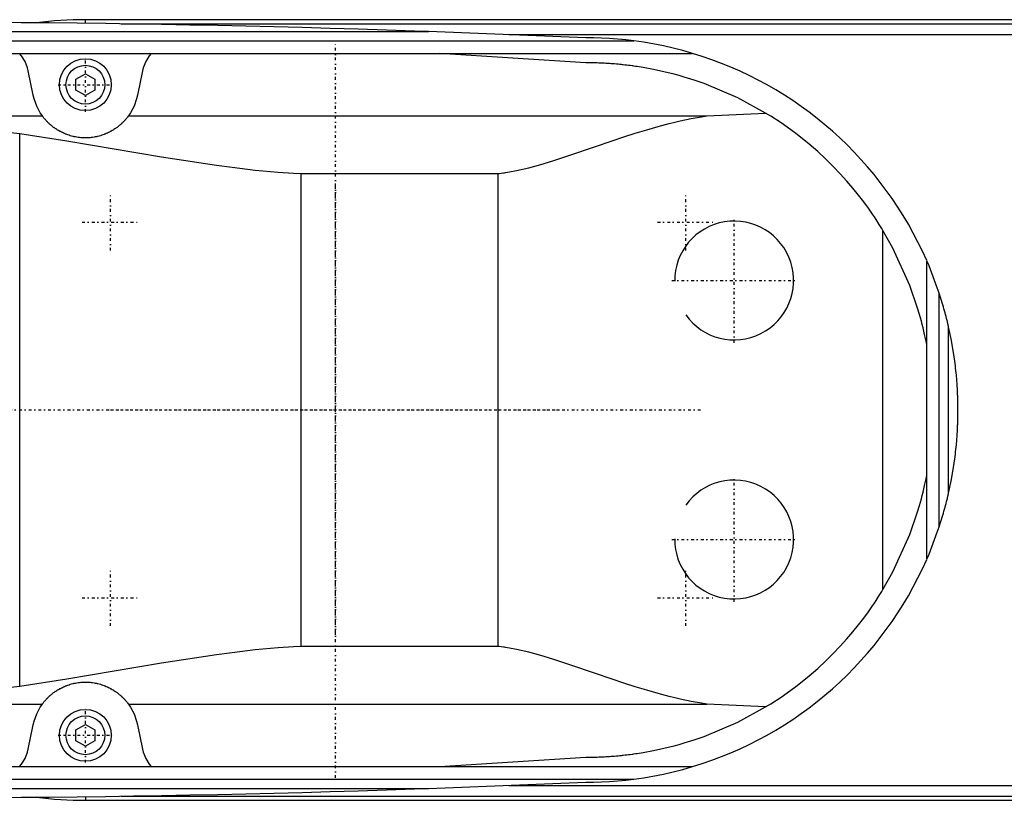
# Model space of a CAD drawing. Extents: x -602 to 139, y -105 to 105.
# Tile 4 of 5: x -351 to -193, y -62 to 62. Entities that reach past the tile are written whole.
import ezdxf

# ---------------------------------------------------------------- set-up
doc = ezdxf.new("R2010")
doc.units = 0
doc.linetypes.add('CENTER', pattern=[1.5, 0.45, -0.5, 0.05, -0.5])
doc.layers.add('AM_0', color=7, linetype='CONTINUOUS')
doc.layers.add('AM_7', color=7, linetype='CENTER')

msp = doc.modelspace()

# ---------------------------------------------------------------- linework, layer by layer
at = {"layer": 'AM_0', "color": 7, "linetype": 'CONTINUOUS'}
for p, q in [((-90, 62.39), (-340, 62.39)), ((-340, 61.81), (-340, 62.39)), ((-334.3, 61.72), (-90, 61.72)), ((-431.04, 60.5), (-285.14, 60.5)), ((-260, 59.5), (-285.14, 60.5)), ((-272.31, 60.02), (-90, 60.02)), ((-462.76, 59), (-252.3, 59)), ((-494.4, 57), (-242.93, 57)), ((-260, 55.5), (-283.32, 57)), ((-348.33, 50.31), (-349.12, 54.2)), ((-341.5, 52.87), (-340, 53.73)), ((-340, 53.73), (-338.5, 52.87)), ((-330.88, 54.2), (-331.67, 50.31)), ((-341.5, 51.13), (-341.5, 52.87)), ((-338.5, 52.87), (-338.5, 51.13)), ((-340, 50.27), (-341.5, 51.13)), ((-338.5, 51.13), (-340, 50.27)), ((-240.66, 47), (-231.25, 47.47)), ((-383.81, 47), (-346.87, 47)), ((-333.13, 47), (-240.66, 47)), ((-350.5, -44.22), (-350.5, 44.22)), ((-305.5, 37.8), (-274, 37.8)), ((-305.5, -37.8), (-305.5, 37.8)), ((-274, -37.8), (-274, 37.8)), ((-212.5, -28.71), (-212.5, 28.71)), ((-205.5, -23.87), (-205.5, 23.87)), ((-203.5, -18.65), (-203.5, 18.65)), ((-202, -13.28), (-202, 13.28)), ((-274, -37.8), (-305.5, -37.8)), ((-383.81, -47), (-346.87, -47)), ((-333.13, -47), (-240.66, -47)), ((-231.25, -47.47), (-240.66, -47)), ((-349.12, -54.2), (-348.33, -50.31)), ((-341.5, -51.13), (-340, -50.27)), ((-340, -50.27), (-338.5, -51.13)), ((-331.67, -50.31), (-330.88, -54.2)), ((-341.5, -52.87), (-341.5, -51.13)), ((-338.5, -51.13), (-338.5, -52.87)), ((-340, -53.73), (-341.5, -52.87)), ((-338.5, -52.87), (-340, -53.73)), ((-283.32, -57), (-260, -55.5)), ((-494.4, -57), (-242.93, -57)), ((-462.76, -59), (-252.3, -59)), ((-285.14, -60.5), (-260, -59.5)), ((-431.04, -60.5), (-285.14, -60.5)), ((-272.31, -60.02), (-90, -60.02)), ((-340, -61.81), (-340, -62.39)), ((-340, -62.39), (-90, -62.39)), ((-334.3, -61.72), (-90, -61.72))]:
    msp.add_line(p, q, dxfattribs=at)
for points in [[(-285.14, 60.5, 0), (-287.39, 60.58, 0), (-291.88, 60.72, 0), (-296.37, 60.86, 0), (-298.61, 60.93, 0), (-300.86, 61, 0), (-305.35, 61.12, 0), (-309.84, 61.24, 0), (-314.33, 61.34, 0), (-318.83, 61.44, 0), (-323.32, 61.53, 0), (-325.56, 61.58, 0), (-327.81, 61.62, 0), (-332.3, 61.69, 0), (-336.8, 61.76, 0), (-341.29, 61.82, 0), (-345.78, 61.87, 0), (-350.27, 61.91, 0), (-352.52, 61.93, 0), (-354.77, 61.95, 0), (-359.26, 61.97, 0), (-363.75, 61.99, 0), (-366, 62, 0)], [(-252.3, 59, 0), (-253.62, 59.16, 0), (-256.22, 59.38, 0), (-258.77, 59.49, 0), (-260, 59.5, 0)], [(-242.93, 57, 0), (-244.47, 57.44, 0), (-247.58, 58.19, 0), (-250.72, 58.77, 0), (-252.3, 59, 0)], [(-349.12, 54.2, 0), (-349.25, 54.71, 0), (-349.64, 55.69, 0), (-350.19, 56.59, 0), (-350.53, 57, 0)], [(-329.47, 57, 0), (-329.81, 56.59, 0), (-330.36, 55.69, 0), (-330.75, 54.71, 0), (-330.88, 54.2, 0)], [(-231.25, 47.47, 0), (-235.67, 49.88, 0), (-241.08, 52.17, 0), (-242.67, 52.72, 0), (-244.27, 53.22, 0), (-245.07, 53.46, 0), (-245.88, 53.68, 0), (-247.51, 54.08, 0), (-249.16, 54.43, 0), (-250.81, 54.73, 0), (-251.78, 54.89, 0), (-252.05, 54.93, 0), (-252.33, 54.97, 0), (-252.47, 54.99, 0), (-252.61, 55.01, 0), (-252.88, 55.04, 0), (-253.16, 55.08, 0), (-253.44, 55.11, 0), (-253.72, 55.14, 0), (-254, 55.17, 0), (-254.13, 55.19, 0), (-254.27, 55.2, 0), (-254.55, 55.23, 0), (-254.83, 55.26, 0), (-254.97, 55.27, 0), (-255.11, 55.28, 0), (-255.39, 55.31, 0), (-255.67, 55.33, 0), (-255.81, 55.34, 0), (-255.95, 55.35, 0), (-256.23, 55.37, 0), (-256.5, 55.39, 0), (-256.78, 55.41, 0), (-257.06, 55.42, 0), (-257.34, 55.44, 0), (-257.48, 55.44, 0), (-257.62, 55.45, 0), (-257.9, 55.46, 0), (-258.18, 55.47, 0), (-258.46, 55.48, 0), (-258.62, 55.48, 0), (-258.67, 55.48, 0), (-258.72, 55.49, 0), (-258.74, 55.49, 0), (-258.76, 55.49, 0), (-258.81, 55.49, 0), (-258.86, 55.49, 0), (-258.9, 55.49, 0), (-258.95, 55.49, 0), (-259, 55.49, 0), (-259.02, 55.49, 0), (-259.04, 55.49, 0), (-259.09, 55.49, 0), (-259.14, 55.49, 0), (-259.16, 55.49, 0), (-259.18, 55.49, 0), (-259.23, 55.49, 0), (-259.28, 55.5, 0), (-259.3, 55.5, 0), (-259.32, 55.5, 0), (-259.37, 55.5, 0), (-259.42, 55.5, 0), (-259.46, 55.5, 0), (-259.51, 55.5, 0), (-259.56, 55.5, 0), (-259.58, 55.5, 0), (-259.6, 55.5, 0), (-259.65, 55.5, 0), (-259.7, 55.5, 0), (-259.74, 55.5, 0), (-259.79, 55.5, 0), (-259.84, 55.5, 0), (-259.86, 55.5, 0), (-259.88, 55.5, 0), (-259.93, 55.5, 0), (-259.98, 55.5, 0), (-260, 55.5, 0)], [(-346.87, 47, 0), (-347.21, 47.5, 0), (-347.78, 48.57, 0), (-348.19, 49.72, 0), (-348.33, 50.31, 0)], [(-331.67, 50.31, 0), (-331.81, 49.72, 0), (-332.22, 48.57, 0), (-332.79, 47.5, 0), (-333.13, 47, 0)], [(-212.5, 28.71, 0), (-212.67, 28.99, 0), (-213.09, 29.66, 0), (-213.59, 30.43, 0), (-213.87, 30.85, 0), (-214.17, 31.3, 0), (-214.83, 32.25, 0), (-215.57, 33.26, 0), (-216.39, 34.33, 0), (-217.29, 35.44, 0), (-218.26, 36.58, 0), (-218.78, 37.16, 0), (-219.31, 37.74, 0), (-220.44, 38.92, 0), (-221.64, 40.11, 0), (-222.92, 41.3, 0), (-224.27, 42.47, 0), (-225.7, 43.63, 0), (-226.44, 44.2, 0), (-227.2, 44.77, 0), (-228.77, 45.88, 0), (-230.4, 46.95, 0), (-231.25, 47.47, 0)], [(-383.81, 47, 0), (-378.39, 46.72, 0), (-367.37, 45.92, 0), (-356.16, 44.84, 0), (-350.5, 44.22, 0)], [(-333.13, 47, 0), (-333.14, 46.98, 0), (-333.17, 46.93, 0), (-333.21, 46.89, 0), (-333.23, 46.86, 0), (-333.25, 46.84, 0), (-333.29, 46.78, 0), (-333.33, 46.73, 0), (-333.38, 46.67, 0), (-333.43, 46.61, 0), (-333.48, 46.55, 0), (-333.51, 46.51, 0), (-333.54, 46.48, 0), (-333.6, 46.41, 0), (-333.66, 46.34, 0), (-333.72, 46.27, 0), (-333.79, 46.19, 0), (-333.87, 46.11, 0), (-333.9, 46.08, 0), (-333.94, 46.04, 0), (-334.02, 45.96, 0), (-334.11, 45.87, 0), (-334.15, 45.83, 0), (-334.2, 45.79, 0), (-334.29, 45.71, 0), (-334.38, 45.62, 0), (-334.43, 45.58, 0), (-334.48, 45.53, 0), (-334.59, 45.45, 0), (-334.7, 45.36, 0), (-334.81, 45.27, 0), (-334.93, 45.18, 0), (-335.05, 45.09, 0), (-335.11, 45.05, 0), (-335.17, 45.01, 0), (-335.3, 44.92, 0), (-335.43, 44.83, 0), (-335.57, 44.75, 0), (-335.71, 44.66, 0), (-335.86, 44.58, 0), (-335.93, 44.54, 0), (-336.01, 44.5, 0), (-336.16, 44.42, 0), (-336.32, 44.34, 0), (-336.48, 44.26, 0), (-336.65, 44.19, 0), (-336.83, 44.11, 0), (-336.92, 44.08, 0), (-337.01, 44.04, 0), (-337.2, 43.97, 0), (-337.39, 43.91, 0), (-337.59, 43.85, 0), (-337.79, 43.79, 0), (-338, 43.74, 0), (-338.1, 43.72, 0), (-338.2, 43.69, 0), (-338.41, 43.65, 0), (-338.62, 43.61, 0), (-338.84, 43.58, 0), (-339.05, 43.55, 0), (-339.26, 43.53, 0), (-339.37, 43.52, 0), (-339.48, 43.52, 0), (-339.69, 43.51, 0), (-339.9, 43.5, 0), (-340, 43.5, 0), (-340.1, 43.5, 0), (-340.31, 43.51, 0), (-340.52, 43.52, 0), (-340.63, 43.52, 0), (-340.74, 43.53, 0), (-340.95, 43.55, 0), (-341.16, 43.58, 0), (-341.38, 43.61, 0), (-341.59, 43.65, 0), (-341.8, 43.69, 0), (-341.9, 43.72, 0), (-342, 43.74, 0), (-342.21, 43.79, 0), (-342.41, 43.85, 0), (-342.61, 43.91, 0), (-342.8, 43.97, 0), (-342.99, 44.04, 0), (-343.08, 44.08, 0), (-343.17, 44.11, 0), (-343.35, 44.19, 0), (-343.52, 44.26, 0), (-343.68, 44.34, 0), (-343.84, 44.42, 0), (-343.99, 44.5, 0), (-344.07, 44.54, 0), (-344.14, 44.58, 0), (-344.29, 44.66, 0), (-344.43, 44.75, 0), (-344.57, 44.83, 0), (-344.7, 44.92, 0), (-344.83, 45.01, 0), (-344.89, 45.05, 0), (-344.95, 45.09, 0), (-345.07, 45.18, 0), (-345.19, 45.27, 0), (-345.3, 45.36, 0), (-345.41, 45.45, 0), (-345.52, 45.53, 0), (-345.57, 45.58, 0), (-345.62, 45.62, 0), (-345.71, 45.71, 0), (-345.8, 45.79, 0), (-345.85, 45.83, 0), (-345.89, 45.87, 0), (-345.98, 45.96, 0), (-346.06, 46.04, 0), (-346.1, 46.08, 0), (-346.13, 46.11, 0), (-346.21, 46.19, 0), (-346.28, 46.27, 0), (-346.34, 46.34, 0), (-346.4, 46.41, 0), (-346.46, 46.48, 0), (-346.49, 46.51, 0), (-346.52, 46.55, 0), (-346.57, 46.61, 0), (-346.62, 46.67, 0), (-346.67, 46.73, 0), (-346.71, 46.78, 0), (-346.75, 46.84, 0), (-346.77, 46.86, 0), (-346.79, 46.89, 0), (-346.83, 46.93, 0), (-346.86, 46.98, 0), (-346.87, 47, 0)], [(-274, 37.8, 0), (-273.84, 37.82, 0), (-273.51, 37.86, 0), (-273.18, 37.91, 0), (-273.02, 37.93, 0), (-272.85, 37.96, 0), (-272.53, 38.01, 0), (-272.2, 38.06, 0), (-271.06, 38.28, 0), (-269.12, 38.73, 0), (-268.16, 38.99, 0), (-267.2, 39.26, 0), (-265.27, 39.84, 0), (-263.36, 40.46, 0), (-261.45, 41.09, 0), (-259.56, 41.74, 0), (-257.67, 42.39, 0), (-256.73, 42.71, 0), (-255.79, 43.02, 0), (-253.92, 43.64, 0), (-252.08, 44.24, 0), (-250.25, 44.8, 0), (-248.44, 45.32, 0), (-246.66, 45.79, 0), (-245.78, 46.01, 0), (-244.91, 46.22, 0), (-243.18, 46.58, 0), (-241.49, 46.88, 0), (-240.66, 47, 0)], [(-350.5, 44.22, 0), (-342.95, 43.01, 0), (-327.81, 40.46, 0), (-319.04, 39.12, 0), (-316.55, 38.79, 0), (-314.08, 38.49, 0), (-312.84, 38.35, 0), (-311.61, 38.23, 0), (-309.16, 38.02, 0), (-306.72, 37.86, 0), (-305.5, 37.8, 0)], [(-205.5, 10.49, 0), (-205.61, 11.02, 0), (-205.83, 12.09, 0), (-206.08, 13.15, 0), (-206.21, 13.68, 0), (-206.35, 14.21, 0), (-206.64, 15.26, 0), (-206.95, 16.3, 0), (-208.19, 19.91, 0), (-210.89, 25.86, 0), (-212.5, 28.71, 0)], [(-203.5, 18.65, 0), (-203.8, 19.54, 0), (-204.44, 21.29, 0), (-205.13, 23.02, 0), (-205.5, 23.87, 0)], [(-202, 13.28, 0), (-202, 13.28, 0), (-202, 13.28, 0), (-202, 13.28, 0), (-202, 13.28, 0), (-202, 13.28, 0), (-202, 13.28, 0), (-202, 13.29, 0), (-202, 13.29, 0), (-202, 13.29, 0), (-202, 13.29, 0), (-202, 13.29, 0), (-202, 13.29, 0), (-202, 13.3, 0), (-202.01, 13.3, 0), (-202.01, 13.3, 0), (-202.01, 13.31, 0), (-202.01, 13.31, 0), (-202.01, 13.31, 0), (-202.01, 13.31, 0), (-202.01, 13.31, 0), (-202.01, 13.32, 0), (-202.01, 13.32, 0), (-202.01, 13.33, 0), (-202.02, 13.35, 0), (-202.02, 13.38, 0), (-202.03, 13.41, 0), (-202.04, 13.45, 0), (-202.05, 13.48, 0), (-202.05, 13.5, 0), (-202.06, 13.52, 0), (-202.06, 13.56, 0), (-202.07, 13.59, 0), (-202.08, 13.63, 0), (-202.09, 13.67, 0), (-202.1, 13.71, 0), (-202.11, 13.74, 0), (-202.11, 13.76, 0), (-202.12, 13.8, 0), (-202.13, 13.84, 0), (-202.14, 13.87, 0), (-202.14, 13.89, 0), (-202.16, 13.94, 0), (-202.17, 13.98, 0), (-202.17, 14.01, 0), (-202.18, 14.03, 0), (-202.19, 14.08, 0), (-202.2, 14.13, 0), (-202.25, 14.31, 0), (-202.32, 14.62, 0), (-202.4, 14.93, 0), (-202.48, 15.24, 0), (-202.57, 15.54, 0), (-202.61, 15.7, 0), (-202.65, 15.85, 0), (-202.74, 16.17, 0), (-202.83, 16.49, 0), (-202.93, 16.81, 0), (-203.02, 17.14, 0), (-203.12, 17.48, 0), (-203.18, 17.64, 0), (-203.23, 17.81, 0), (-203.33, 18.15, 0), (-203.44, 18.49, 0), (-203.5, 18.65, 0)], [(-200.5, 0, 0), (-200.5, 0.01, 0), (-200.5, 0.03, 0), (-200.5, 0.05, 0), (-200.5, 0.06, 0), (-200.5, 0.07, 0), (-200.5, 0.09, 0), (-200.5, 0.11, 0), (-200.5, 0.13, 0), (-200.5, 0.15, 0), (-200.5, 0.18, 0), (-200.5, 0.19, 0), (-200.5, 0.2, 0), (-200.5, 0.22, 0), (-200.5, 0.24, 0), (-200.5, 0.26, 0), (-200.5, 0.28, 0), (-200.5, 0.3, 0), (-200.5, 0.31, 0), (-200.5, 0.32, 0), (-200.5, 0.34, 0), (-200.5, 0.36, 0), (-200.5, 0.37, 0), (-200.5, 0.38, 0), (-200.5, 0.4, 0), (-200.5, 0.42, 0), (-200.5, 0.43, 0), (-200.5, 0.44, 0), (-200.5, 0.46, 0), (-200.5, 0.49, 0), (-200.5, 0.51, 0), (-200.5, 0.53, 0), (-200.5, 0.55, 0), (-200.5, 0.56, 0), (-200.5, 0.57, 0), (-200.5, 0.59, 0), (-200.5, 0.61, 0), (-200.5, 0.68, 0), (-200.51, 0.81, 0), (-200.51, 0.93, 0), (-200.51, 1.05, 0), (-200.51, 1.12, 0), (-200.51, 1.18, 0), (-200.51, 1.3, 0), (-200.52, 1.43, 0), (-200.52, 1.55, 0), (-200.52, 1.67, 0), (-200.53, 1.8, 0), (-200.53, 1.86, 0), (-200.53, 1.92, 0), (-200.54, 2.05, 0), (-200.54, 2.17, 0), (-200.54, 2.23, 0), (-200.54, 2.29, 0), (-200.55, 2.42, 0), (-200.55, 2.54, 0), (-200.56, 2.6, 0), (-200.56, 2.66, 0), (-200.57, 2.79, 0), (-200.57, 2.91, 0), (-200.58, 3.04, 0), (-200.58, 3.16, 0), (-200.59, 3.28, 0), (-200.59, 3.35, 0), (-200.6, 3.41, 0), (-200.6, 3.53, 0), (-200.61, 3.65, 0), (-200.64, 4.09, 0), (-200.7, 4.83, 0), (-200.76, 5.57, 0), (-200.84, 6.31, 0), (-200.88, 6.68, 0), (-200.92, 7.05, 0), (-201.01, 7.79, 0), (-201.11, 8.52, 0), (-201.54, 11.09, 0), (-202, 13.28, 0)], [(-202, -13.28, 0), (-201.54, -11.09, 0), (-201.11, -8.52, 0), (-201.01, -7.79, 0), (-200.92, -7.05, 0), (-200.88, -6.68, 0), (-200.84, -6.31, 0), (-200.76, -5.57, 0), (-200.7, -4.83, 0), (-200.64, -4.09, 0), (-200.61, -3.65, 0), (-200.6, -3.53, 0), (-200.6, -3.41, 0), (-200.59, -3.35, 0), (-200.59, -3.28, 0), (-200.58, -3.16, 0), (-200.58, -3.04, 0), (-200.57, -2.91, 0), (-200.57, -2.79, 0), (-200.56, -2.66, 0), (-200.56, -2.6, 0), (-200.55, -2.54, 0), (-200.55, -2.42, 0), (-200.54, -2.29, 0), (-200.54, -2.23, 0), (-200.54, -2.17, 0), (-200.54, -2.05, 0), (-200.53, -1.92, 0), (-200.53, -1.86, 0), (-200.53, -1.8, 0), (-200.52, -1.67, 0), (-200.52, -1.55, 0), (-200.52, -1.43, 0), (-200.51, -1.3, 0), (-200.51, -1.18, 0), (-200.51, -1.12, 0), (-200.51, -1.05, 0), (-200.51, -0.93, 0), (-200.51, -0.81, 0), (-200.5, -0.68, 0), (-200.5, -0.56, 0), (-200.5, -0.49, 0), (-200.5, -0.46, 0), (-200.5, -0.44, 0), (-200.5, -0.43, 0), (-200.5, -0.42, 0), (-200.5, -0.4, 0), (-200.5, -0.38, 0), (-200.5, -0.37, 0), (-200.5, -0.36, 0), (-200.5, -0.34, 0), (-200.5, -0.32, 0), (-200.5, -0.31, 0), (-200.5, -0.3, 0), (-200.5, -0.28, 0), (-200.5, -0.26, 0), (-200.5, -0.24, 0), (-200.5, -0.22, 0), (-200.5, -0.2, 0), (-200.5, -0.19, 0), (-200.5, -0.18, 0), (-200.5, -0.15, 0), (-200.5, -0.13, 0), (-200.5, -0.11, 0), (-200.5, -0.09, 0), (-200.5, -0.07, 0), (-200.5, -0.06, 0), (-200.5, -0.05, 0), (-200.5, -0.03, 0), (-200.5, -0.01, 0), (-200.5, 0, 0)], [(-212.5, -28.71, 0), (-210.89, -25.86, 0), (-208.19, -19.91, 0), (-206.95, -16.3, 0), (-206.64, -15.26, 0), (-206.35, -14.21, 0), (-206.21, -13.68, 0), (-206.08, -13.15, 0), (-205.83, -12.09, 0), (-205.61, -11.02, 0), (-205.5, -10.49, 0)], [(-203.5, -18.65, 0), (-203.44, -18.49, 0), (-203.33, -18.15, 0), (-203.23, -17.81, 0), (-203.18, -17.64, 0), (-203.12, -17.48, 0), (-203.02, -17.14, 0), (-202.93, -16.81, 0), (-202.83, -16.49, 0), (-202.74, -16.17, 0), (-202.65, -15.85, 0), (-202.61, -15.7, 0), (-202.57, -15.54, 0), (-202.48, -15.24, 0), (-202.4, -14.93, 0), (-202.32, -14.62, 0), (-202.25, -14.31, 0), (-202.2, -14.13, 0), (-202.19, -14.08, 0), (-202.18, -14.03, 0), (-202.17, -14.01, 0), (-202.17, -13.98, 0), (-202.16, -13.94, 0), (-202.14, -13.89, 0), (-202.14, -13.87, 0), (-202.13, -13.84, 0), (-202.12, -13.8, 0), (-202.11, -13.76, 0), (-202.11, -13.74, 0), (-202.1, -13.71, 0), (-202.09, -13.67, 0), (-202.08, -13.63, 0), (-202.07, -13.59, 0), (-202.06, -13.56, 0), (-202.06, -13.52, 0), (-202.05, -13.5, 0), (-202.05, -13.48, 0), (-202.04, -13.45, 0), (-202.03, -13.41, 0), (-202.02, -13.38, 0), (-202.02, -13.35, 0), (-202.01, -13.33, 0), (-202.01, -13.32, 0), (-202.01, -13.32, 0), (-202.01, -13.31, 0), (-202.01, -13.31, 0), (-202.01, -13.31, 0), (-202.01, -13.31, 0), (-202.01, -13.31, 0), (-202.01, -13.3, 0), (-202.01, -13.3, 0), (-202, -13.3, 0), (-202, -13.29, 0), (-202, -13.29, 0), (-202, -13.29, 0), (-202, -13.29, 0), (-202, -13.29, 0), (-202, -13.29, 0), (-202, -13.28, 0), (-202, -13.28, 0), (-202, -13.28, 0), (-202, -13.28, 0), (-202, -13.28, 0), (-202, -13.28, 0), (-202, -13.28, 0)], [(-205.5, -23.87, 0), (-205.13, -23.02, 0), (-204.44, -21.29, 0), (-203.8, -19.54, 0), (-203.5, -18.65, 0)], [(-231.25, -47.47, 0), (-230.4, -46.95, 0), (-228.77, -45.88, 0), (-227.2, -44.77, 0), (-226.44, -44.2, 0), (-225.7, -43.63, 0), (-224.27, -42.47, 0), (-222.92, -41.3, 0), (-221.64, -40.11, 0), (-220.44, -38.92, 0), (-219.31, -37.74, 0), (-218.78, -37.16, 0), (-218.26, -36.58, 0), (-217.29, -35.44, 0), (-216.39, -34.33, 0), (-215.57, -33.26, 0), (-214.83, -32.25, 0), (-214.17, -31.3, 0), (-213.87, -30.85, 0), (-213.59, -30.43, 0), (-213.09, -29.66, 0), (-212.67, -28.99, 0), (-212.5, -28.71, 0)], [(-305.5, -37.8, 0), (-306.72, -37.86, 0), (-309.16, -38.02, 0), (-311.61, -38.23, 0), (-312.84, -38.35, 0), (-314.08, -38.49, 0), (-316.55, -38.79, 0), (-319.04, -39.12, 0), (-327.81, -40.46, 0), (-342.95, -43.01, 0), (-350.5, -44.22, 0)], [(-240.66, -47, 0), (-241.49, -46.88, 0), (-243.18, -46.58, 0), (-244.91, -46.22, 0), (-245.78, -46.01, 0), (-246.66, -45.79, 0), (-248.44, -45.32, 0), (-250.25, -44.8, 0), (-252.08, -44.24, 0), (-253.92, -43.64, 0), (-255.79, -43.02, 0), (-256.73, -42.71, 0), (-257.67, -42.39, 0), (-259.56, -41.74, 0), (-261.45, -41.09, 0), (-263.36, -40.46, 0), (-265.27, -39.84, 0), (-267.2, -39.26, 0), (-268.16, -38.99, 0), (-269.12, -38.73, 0), (-271.06, -38.28, 0), (-272.2, -38.06, 0), (-272.53, -38.01, 0), (-272.85, -37.96, 0), (-273.02, -37.93, 0), (-273.18, -37.91, 0), (-273.51, -37.86, 0), (-273.84, -37.82, 0), (-274, -37.8, 0)], [(-346.87, -47, 0), (-346.86, -46.98, 0), (-346.83, -46.93, 0), (-346.79, -46.89, 0), (-346.77, -46.86, 0), (-346.75, -46.84, 0), (-346.71, -46.78, 0), (-346.67, -46.73, 0), (-346.62, -46.67, 0), (-346.57, -46.61, 0), (-346.52, -46.55, 0), (-346.49, -46.51, 0), (-346.46, -46.48, 0), (-346.4, -46.41, 0), (-346.34, -46.34, 0), (-346.28, -46.27, 0), (-346.21, -46.19, 0), (-346.13, -46.11, 0), (-346.1, -46.08, 0), (-346.06, -46.04, 0), (-345.98, -45.96, 0), (-345.89, -45.87, 0), (-345.85, -45.83, 0), (-345.8, -45.79, 0), (-345.71, -45.71, 0), (-345.62, -45.62, 0), (-345.57, -45.58, 0), (-345.52, -45.53, 0), (-345.41, -45.45, 0), (-345.3, -45.36, 0), (-345.19, -45.27, 0), (-345.07, -45.18, 0), (-344.95, -45.09, 0), (-344.89, -45.05, 0), (-344.83, -45.01, 0), (-344.7, -44.92, 0), (-344.57, -44.83, 0), (-344.43, -44.75, 0), (-344.29, -44.66, 0), (-344.14, -44.58, 0), (-344.07, -44.54, 0), (-343.99, -44.5, 0), (-343.84, -44.42, 0), (-343.68, -44.34, 0), (-343.52, -44.26, 0), (-343.35, -44.19, 0), (-343.17, -44.11, 0), (-343.08, -44.08, 0), (-342.99, -44.04, 0), (-342.8, -43.97, 0), (-342.61, -43.91, 0), (-342.41, -43.85, 0), (-342.21, -43.79, 0), (-342, -43.74, 0), (-341.9, -43.72, 0), (-341.8, -43.69, 0), (-341.59, -43.65, 0), (-341.38, -43.61, 0), (-341.16, -43.58, 0), (-340.95, -43.55, 0), (-340.74, -43.53, 0), (-340.63, -43.52, 0), (-340.52, -43.52, 0), (-340.31, -43.51, 0), (-340.1, -43.5, 0), (-340, -43.5, 0), (-339.9, -43.5, 0), (-339.69, -43.51, 0), (-339.48, -43.52, 0), (-339.37, -43.52, 0), (-339.26, -43.53, 0), (-339.05, -43.55, 0), (-338.84, -43.58, 0), (-338.62, -43.61, 0), (-338.41, -43.65, 0), (-338.2, -43.69, 0), (-338.1, -43.72, 0), (-338, -43.74, 0), (-337.79, -43.79, 0), (-337.59, -43.85, 0), (-337.39, -43.91, 0), (-337.2, -43.97, 0), (-337.01, -44.04, 0), (-336.92, -44.08, 0), (-336.83, -44.11, 0), (-336.65, -44.19, 0), (-336.48, -44.26, 0), (-336.32, -44.34, 0), (-336.16, -44.42, 0), (-336.01, -44.5, 0), (-335.93, -44.54, 0), (-335.86, -44.58, 0), (-335.71, -44.66, 0), (-335.57, -44.75, 0), (-335.43, -44.83, 0), (-335.3, -44.92, 0), (-335.17, -45.01, 0), (-335.11, -45.05, 0), (-335.05, -45.09, 0), (-334.93, -45.18, 0), (-334.81, -45.27, 0), (-334.7, -45.36, 0), (-334.59, -45.45, 0), (-334.48, -45.53, 0), (-334.43, -45.58, 0), (-334.38, -45.62, 0), (-334.29, -45.71, 0), (-334.2, -45.79, 0), (-334.15, -45.83, 0), (-334.11, -45.87, 0), (-334.02, -45.96, 0), (-333.94, -46.04, 0), (-333.9, -46.08, 0), (-333.87, -46.11, 0), (-333.79, -46.19, 0), (-333.72, -46.27, 0), (-333.66, -46.34, 0), (-333.6, -46.41, 0), (-333.54, -46.48, 0), (-333.51, -46.51, 0), (-333.48, -46.55, 0), (-333.43, -46.61, 0), (-333.38, -46.67, 0), (-333.33, -46.73, 0), (-333.29, -46.78, 0), (-333.25, -46.84, 0), (-333.23, -46.86, 0), (-333.21, -46.89, 0), (-333.17, -46.93, 0), (-333.14, -46.98, 0), (-333.13, -47, 0)], [(-350.5, -44.22, 0), (-356.16, -44.84, 0), (-367.37, -45.92, 0), (-378.39, -46.72, 0), (-383.81, -47, 0)], [(-348.33, -50.31, 0), (-348.19, -49.72, 0), (-347.78, -48.57, 0), (-347.21, -47.5, 0), (-346.87, -47, 0)], [(-333.13, -47, 0), (-332.79, -47.5, 0), (-332.22, -48.57, 0), (-331.81, -49.72, 0), (-331.67, -50.31, 0)], [(-260, -55.5, 0), (-259.98, -55.5, 0), (-259.93, -55.5, 0), (-259.88, -55.5, 0), (-259.86, -55.5, 0), (-259.84, -55.5, 0), (-259.79, -55.5, 0), (-259.74, -55.5, 0), (-259.7, -55.5, 0), (-259.65, -55.5, 0), (-259.6, -55.5, 0), (-259.58, -55.5, 0), (-259.56, -55.5, 0), (-259.51, -55.5, 0), (-259.46, -55.5, 0), (-259.42, -55.5, 0), (-259.37, -55.5, 0), (-259.32, -55.5, 0), (-259.3, -55.5, 0), (-259.28, -55.5, 0), (-259.23, -55.49, 0), (-259.18, -55.49, 0), (-259.16, -55.49, 0), (-259.14, -55.49, 0), (-259.09, -55.49, 0), (-259.04, -55.49, 0), (-259.02, -55.49, 0), (-259, -55.49, 0), (-258.95, -55.49, 0), (-258.9, -55.49, 0), (-258.86, -55.49, 0), (-258.81, -55.49, 0), (-258.76, -55.49, 0), (-258.74, -55.49, 0), (-258.72, -55.49, 0), (-258.67, -55.48, 0), (-258.62, -55.48, 0), (-258.46, -55.48, 0), (-258.18, -55.47, 0), (-257.9, -55.46, 0), (-257.62, -55.45, 0), (-257.48, -55.44, 0), (-257.34, -55.44, 0), (-257.06, -55.42, 0), (-256.78, -55.41, 0), (-256.5, -55.39, 0), (-256.23, -55.37, 0), (-255.95, -55.35, 0), (-255.81, -55.34, 0), (-255.67, -55.33, 0), (-255.39, -55.31, 0), (-255.11, -55.28, 0), (-254.97, -55.27, 0), (-254.83, -55.26, 0), (-254.55, -55.23, 0), (-254.27, -55.2, 0), (-254.13, -55.19, 0), (-254, -55.17, 0), (-253.72, -55.14, 0), (-253.44, -55.11, 0), (-253.16, -55.08, 0), (-252.88, -55.04, 0), (-252.61, -55.01, 0), (-252.47, -54.99, 0), (-252.33, -54.97, 0), (-252.05, -54.93, 0), (-251.78, -54.89, 0), (-250.81, -54.73, 0), (-249.16, -54.43, 0), (-247.51, -54.08, 0), (-245.88, -53.68, 0), (-245.07, -53.46, 0), (-244.27, -53.22, 0), (-242.67, -52.72, 0), (-241.08, -52.17, 0), (-235.67, -49.88, 0), (-231.25, -47.47, 0)], [(-350.53, -57, 0), (-350.19, -56.59, 0), (-349.64, -55.69, 0), (-349.25, -54.71, 0), (-349.12, -54.2, 0)], [(-330.88, -54.2, 0), (-330.75, -54.71, 0), (-330.36, -55.69, 0), (-329.81, -56.59, 0), (-329.47, -57, 0)], [(-252.3, -59, 0), (-250.72, -58.77, 0), (-247.58, -58.19, 0), (-244.47, -57.44, 0), (-242.93, -57, 0)], [(-260, -59.5, 0), (-258.77, -59.49, 0), (-256.22, -59.38, 0), (-253.62, -59.16, 0), (-252.3, -59, 0)], [(-366, -62, 0), (-363.75, -61.99, 0), (-359.26, -61.97, 0), (-354.77, -61.95, 0), (-352.52, -61.93, 0), (-350.27, -61.91, 0), (-345.78, -61.87, 0), (-341.29, -61.82, 0), (-336.8, -61.76, 0), (-332.3, -61.69, 0), (-327.81, -61.62, 0), (-325.56, -61.58, 0), (-323.32, -61.53, 0), (-318.83, -61.44, 0), (-314.33, -61.34, 0), (-309.84, -61.24, 0), (-305.35, -61.12, 0), (-300.86, -61, 0), (-298.61, -60.93, 0), (-296.37, -60.86, 0), (-291.88, -60.72, 0), (-287.39, -60.58, 0), (-285.14, -60.5, 0)]]:
    msp.add_polyline3d(points, dxfattribs=at)
for centre, radius in [((-340, 52), 4.15), ((-340, 52), 3.1), ((-340, -52), 4.15), ((-340, -52), 3.1)]:
    msp.add_circle(centre, radius, dxfattribs=at)
for centre, radius, start, end in [((-340, 0), 62.39, 90, 97.236), ((-260, 0), 59.5, 23.6567, 73.3321), ((-236.28, 20.7), 9.5, 215.3243, 180.6757), ((-236.28, -20.7), 9.5, 179.3243, 144.6757), ((-260, 0), 59.5, 286.6679, 336.3433), ((-340, 0), 62.39, 262.764, 270)]:
    msp.add_arc(centre, radius, start, end, dxfattribs=at)
at = {"layer": 'AM_7', "color": 4, "linetype": 'CENTER'}
for p, q in [((-300, -58.8), (-300, 58.8)), ((-340, 47.64), (-340, 56.36)), ((-344.36, 52), (-335.64, 52)), ((-300, -35.96), (-300, 35.96)), ((-336, 25.48), (-336, 34.52)), ((-244, 25.48), (-244, 34.52)), ((-340.51, 30), (-331.49, 30)), ((-248.51, 30), (-239.49, 30)), ((-236.28, 10.73), (-236.28, 30.68)), ((-246.25, 20.7), (-226.3, 20.7)), ((-375.4, 0), (-241.2, 0)), ((-335.96, 0), (-264.04, 0)), ((-236.28, -30.68), (-236.28, -10.73)), ((-246.25, -20.7), (-226.3, -20.7)), ((-336, -34.52), (-336, -25.48)), ((-244, -34.52), (-244, -25.48)), ((-340.51, -30), (-331.49, -30)), ((-248.51, -30), (-239.49, -30)), ((-340, -56.36), (-340, -47.64)), ((-344.36, -52), (-335.64, -52))]:
    msp.add_line(p, q, dxfattribs=at)

doc.saveas('drawing.dxf')
